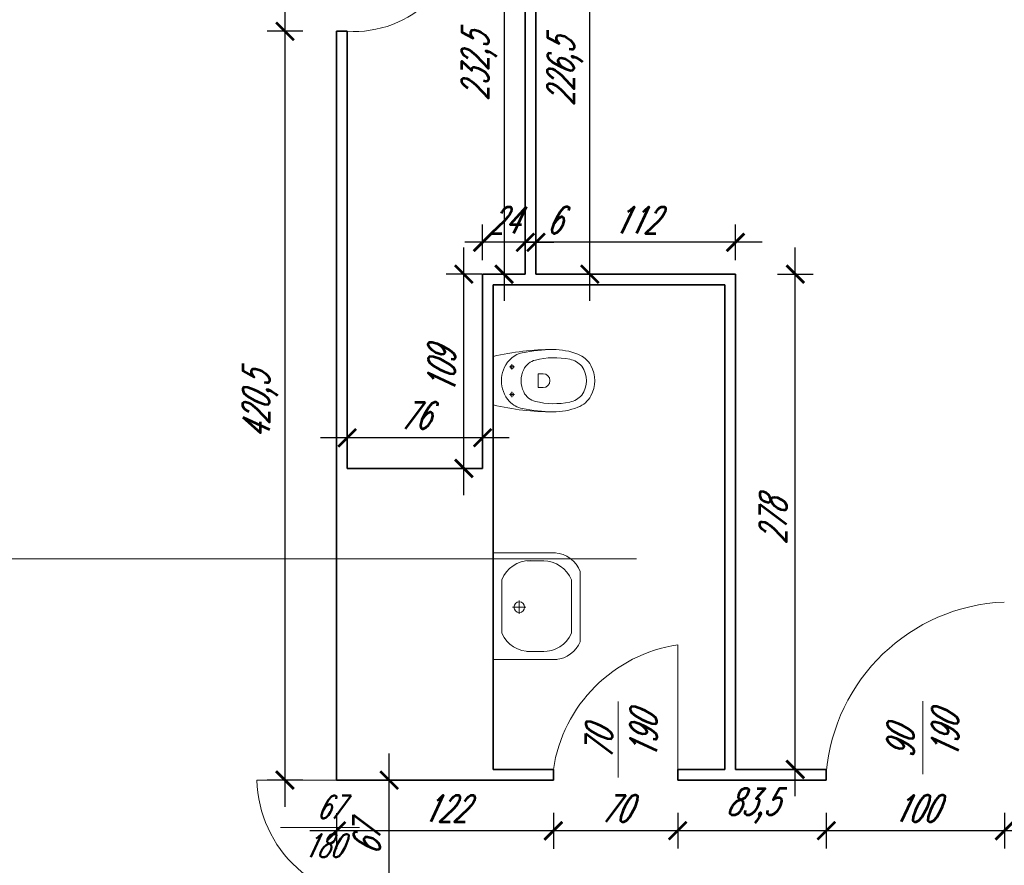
# Model space of a CAD drawing. Header units: millimetres. Extents: x 402 to 79005, y -7782 to 89952.
# Tile 22 of 256: x 26564 to 27117, y 9623 to 10097. Entities that reach past the tile are written whole.
import ezdxf

# ---------------------------------------------------------------- set-up
doc = ezdxf.new("R2010")
doc.units = ezdxf.units.MM
doc.header["$LTSCALE"] = 10
doc.layers.get('0').update_dxf_attribs({"lineweight": 0})
doc.layers.get('Defpoints').update_dxf_attribs({"color": 253})
for name, color, linetype, lineweight in [('01_ściany', 253, 'Continuous', 35), ('03_drzwi', 253, 'Continuous', 15), ('05-01_wymiary', 253, 'Continuous', 5), ('05-03_opis', 253, 'Continuous', 5), ('07_wyposażenie', 253, 'Continuous', 5)]:
    doc.layers.add(name, color=color, linetype=linetype, lineweight=lineweight)
doc.styles.add('ariel_wym', font='simplex.shx', dxfattribs={"width": 0.65, "oblique": 25})
doc.dimstyles.new('ariel 50 wnętrze', dxfattribs={"dimtxt": 15, "dimasz": 10, "dimexe": 10, "dimexo": 0, "dimgap": 5, "dimtad": 1, "dimdec": 1, "dimrnd": 0.5, "dimtxsty": 'ariel_wym', "dimblk": 'ARCHTICK', "dimcen": 2.5, "dimdle": 15, "dimazin": 0, "dimtfac": 1, "dimtdec": 1, "dimtix": 1, "dimtmove": 0, "dimatfit": 3, "dimldrblk": 'DOT', "dimfxl": 0, "dimarcsym": 0})

# ---------------------------------------------------------------- blocks, each defined once
blk = doc.blocks.new('_ArchTick')
at = {"color": 0, "linetype": 'ByBlock', "const_width": 0.15}
blk.add_lwpolyline([(-0.5, -0.5), (0.5, 0.5)], dxfattribs=at)
blk = doc.blocks.new('*D3647')
at = {"layer": '05-01_wymiary', "color": 0, "lineweight": -2}
for p, q in [((26713.29, 10170.89), (26713.29, 10075.89)), ((26723.29, 10155.89), (26703.29, 10155.89)), ((26723.29, 10090.89), (26703.29, 10090.89))]:
    blk.add_line(p, q, dxfattribs=at)
at = {"layer": 'Defpoints', "color": 0, "lineweight": 0}
for p in [(26742.23, 10155.89), (26713.29, 10090.89), (26742.23, 10090.89)]:
    blk.add_point(p, dxfattribs=at)
at = {"layer": '05-01_wymiary', "color": 0, "lineweight": -2, "xscale": 10, "yscale": 10, "zscale": 10}
for p, rotation in [((26713.29, 10155.89), 90), ((26713.29, 10090.89), 270)]:
    blk.add_blockref('_ArchTick', p, dxfattribs=dict(at, rotation=rotation))
at = {"layer": '05-01_wymiary', "color": 0, "insert": (26700.79, 10123.39), "char_height": 15, "attachment_point": 5, "rotation": 90, "style": 'ariel_wym'}
blk.add_mtext('65', dxfattribs=at)
blk = doc.blocks.new('_Dot')
at = {"color": 0, "linetype": 'ByBlock', "lineweight": -2}
blk.add_line((-0.5, 0), (-1, 0), dxfattribs=at)
at = {"color": 0, "linetype": 'ByBlock', "const_width": 0.5}
blk.add_lwpolyline([(-0.25, 0, 1), (0.25, 0, 1)], format="xyb", close=True, dxfattribs=at)
blk = doc.blocks.new('*D3648')
at = {"layer": '05-01_wymiary', "color": 0, "lineweight": -2}
for p, q in [((26713.29, 10105.89), (26713.29, 9655.54)), ((26723.29, 10090.89), (26703.29, 10090.89)), ((26723.29, 9670.54), (26703.29, 9670.54))]:
    blk.add_line(p, q, dxfattribs=at)
at = {"layer": 'Defpoints', "color": 0, "lineweight": 0}
for p in [(26742.23, 10090.89), (26713.29, 9670.54), (26742.23, 9670.54)]:
    blk.add_point(p, dxfattribs=at)
at = {"layer": '05-01_wymiary', "color": 0, "lineweight": -2, "xscale": 10, "yscale": 10, "zscale": 10}
for p, rotation in [((26713.29, 10090.89), 90), ((26713.29, 9670.54), 270)]:
    blk.add_blockref('_ArchTick', p, dxfattribs=dict(at, rotation=rotation))
at = {"layer": '05-01_wymiary', "color": 0, "insert": (26699.36, 9880.71), "char_height": 15, "attachment_point": 5, "rotation": 90, "style": 'ariel_wym'}
blk.add_mtext('420,5', dxfattribs=at)
blk = doc.blocks.new('*D3650')
at = {"layer": '05-01_wymiary', "color": 0, "lineweight": -2}
for p, q in [((26771.83, 9588.41), (26771.83, 9685.54)), ((26761.83, 9670.54), (26781.83, 9670.54)), ((26781.83, 9603.41), (26761.83, 9603.41))]:
    blk.add_line(p, q, dxfattribs=at)
at = {"layer": 'Defpoints', "color": 0, "lineweight": 0}
for p in [(26740.07, 9670.54), (26771.83, 9670.54), (26787.5, 9603.41)]:
    blk.add_point(p, dxfattribs=at)
at = {"layer": '05-01_wymiary', "color": 0, "lineweight": -2, "xscale": 10, "yscale": 10, "zscale": 10}
for p, rotation in [((26771.83, 9670.54), 90), ((26771.83, 9603.41), 270)]:
    blk.add_blockref('_ArchTick', p, dxfattribs=dict(at, rotation=rotation))
at = {"layer": '05-01_wymiary', "color": 0, "insert": (26759.33, 9636.97), "char_height": 15, "attachment_point": 5, "rotation": 90, "style": 'ariel_wym'}
blk.add_mtext('67', dxfattribs=at)
blk = doc.blocks.new('*D3657')
at = {"layer": '05-01_wymiary', "color": 0, "lineweight": -2}
for p, q in [((27117.23, 9652.18), (27117.23, 9632.18)), ((27283.23, 9652.18), (27283.23, 9632.18)), ((27298.23, 9642.18), (27102.23, 9642.18))]:
    blk.add_line(p, q, dxfattribs=at)
at = {"layer": 'Defpoints', "color": 0, "lineweight": 0}
for p in [(27117.23, 9681.6), (27283.23, 9681.6), (27117.23, 9642.18)]:
    blk.add_point(p, dxfattribs=at)
at = {"layer": '05-01_wymiary', "color": 0, "lineweight": -2, "xscale": 10, "yscale": 10, "zscale": 10, "rotation": 180}
blk.add_blockref('_ArchTick', (27117.23, 9642.18), dxfattribs=at)
at = {"layer": '05-01_wymiary', "color": 0, "lineweight": -2, "xscale": 10, "yscale": 10, "zscale": 10}
blk.add_blockref('_ArchTick', (27283.23, 9642.18), dxfattribs=at)
at = {"layer": '05-01_wymiary', "color": 0, "insert": (27200.23, 9654.68), "char_height": 15, "attachment_point": 5, "style": 'ariel_wym'}
blk.add_mtext('166', dxfattribs=at)
blk = doc.blocks.new('*D3658')
at = {"layer": '05-01_wymiary', "color": 0, "lineweight": -2}
for p, q in [((27017.23, 9652.18), (27017.23, 9632.18)), ((27117.23, 9652.18), (27117.23, 9632.18)), ((27132.23, 9642.18), (27002.23, 9642.18))]:
    blk.add_line(p, q, dxfattribs=at)
at = {"layer": 'Defpoints', "color": 0, "lineweight": 0}
for p in [(27017.23, 9681.6), (27117.23, 9681.6), (27017.23, 9642.18)]:
    blk.add_point(p, dxfattribs=at)
at = {"layer": '05-01_wymiary', "color": 0, "lineweight": -2, "xscale": 10, "yscale": 10, "zscale": 10, "rotation": 180}
blk.add_blockref('_ArchTick', (27017.23, 9642.18), dxfattribs=at)
at = {"layer": '05-01_wymiary', "color": 0, "lineweight": -2, "xscale": 10, "yscale": 10, "zscale": 10}
blk.add_blockref('_ArchTick', (27117.23, 9642.18), dxfattribs=at)
at = {"layer": '05-01_wymiary', "color": 0, "insert": (27067.23, 9654.68), "char_height": 15, "attachment_point": 5, "style": 'ariel_wym'}
blk.add_mtext('100', dxfattribs=at)
blk = doc.blocks.new('*D3659')
at = {"layer": '05-01_wymiary', "color": 0, "lineweight": -2}
for p, q in [((26933.82, 9652.18), (26933.82, 9632.18)), ((27017.23, 9652.18), (27017.23, 9632.18)), ((27032.23, 9642.18), (26918.82, 9642.18))]:
    blk.add_line(p, q, dxfattribs=at)
at = {"layer": 'Defpoints', "color": 0, "lineweight": 0}
for p in [(26933.82, 9681.6), (27017.23, 9681.6), (26933.82, 9642.18)]:
    blk.add_point(p, dxfattribs=at)
at = {"layer": '05-01_wymiary', "color": 0, "lineweight": -2, "xscale": 10, "yscale": 10, "zscale": 10, "rotation": 180}
blk.add_blockref('_ArchTick', (26933.82, 9642.18), dxfattribs=at)
at = {"layer": '05-01_wymiary', "color": 0, "lineweight": -2, "xscale": 10, "yscale": 10, "zscale": 10}
blk.add_blockref('_ArchTick', (27017.23, 9642.18), dxfattribs=at)
at = {"layer": '05-01_wymiary', "color": 0, "insert": (26975.52, 9656.1), "char_height": 15, "attachment_point": 5, "style": 'ariel_wym'}
blk.add_mtext('83,5', dxfattribs=at)
blk = doc.blocks.new('*D3660')
at = {"layer": '05-01_wymiary', "color": 0, "lineweight": -2}
for p, q in [((26863.99, 9652.18), (26863.99, 9632.18)), ((26933.82, 9652.18), (26933.82, 9632.18)), ((26948.82, 9642.18), (26848.99, 9642.18))]:
    blk.add_line(p, q, dxfattribs=at)
at = {"layer": 'Defpoints', "color": 0, "lineweight": 0}
for p in [(26933.82, 9681.6), (26863.99, 9676.54), (26863.99, 9642.18)]:
    blk.add_point(p, dxfattribs=at)
at = {"layer": '05-01_wymiary', "color": 0, "lineweight": -2, "xscale": 10, "yscale": 10, "zscale": 10, "rotation": 180}
blk.add_blockref('_ArchTick', (26863.99, 9642.18), dxfattribs=at)
at = {"layer": '05-01_wymiary', "color": 0, "lineweight": -2, "xscale": 10, "yscale": 10, "zscale": 10}
blk.add_blockref('_ArchTick', (26933.82, 9642.18), dxfattribs=at)
at = {"layer": '05-01_wymiary', "color": 0, "insert": (26898.91, 9654.68), "char_height": 15, "attachment_point": 5, "style": 'ariel_wym'}
blk.add_mtext('70', dxfattribs=at)
blk = doc.blocks.new('*D3661')
at = {"layer": '05-01_wymiary', "color": 0, "lineweight": -2}
for p, q in [((26742.23, 9652.06), (26742.23, 9632.06)), ((26863.99, 9652.06), (26863.99, 9632.06)), ((26878.99, 9642.06), (26727.23, 9642.06))]:
    blk.add_line(p, q, dxfattribs=at)
at = {"layer": 'Defpoints', "color": 0, "lineweight": 0}
for p in [(26742.23, 9670.54), (26863.99, 9657.62), (26742.23, 9642.06)]:
    blk.add_point(p, dxfattribs=at)
at = {"layer": '05-01_wymiary', "color": 0, "lineweight": -2, "xscale": 10, "yscale": 10, "zscale": 10, "rotation": 180}
blk.add_blockref('_ArchTick', (26742.23, 9642.06), dxfattribs=at)
at = {"layer": '05-01_wymiary', "color": 0, "lineweight": -2, "xscale": 10, "yscale": 10, "zscale": 10}
blk.add_blockref('_ArchTick', (26863.99, 9642.06), dxfattribs=at)
at = {"layer": '05-01_wymiary', "color": 0, "insert": (26803.11, 9654.56), "char_height": 15, "attachment_point": 5, "style": 'ariel_wym'}
blk.add_mtext('122', dxfattribs=at)
blk = doc.blocks.new('*D3662')
at = {"layer": '05-01_wymiary', "color": 0, "lineweight": -2}
for p, q in [((26999.83, 9661.54), (26999.83, 9969.55)), ((26989.83, 9954.55), (27009.83, 9954.55)), ((26989.83, 9676.54), (27009.83, 9676.54))]:
    blk.add_line(p, q, dxfattribs=at)
at = {"layer": 'Defpoints', "color": 0, "lineweight": 0}
for p in [(26966.23, 9954.55), (26999.83, 9954.55), (26966.23, 9676.54)]:
    blk.add_point(p, dxfattribs=at)
at = {"layer": '05-01_wymiary', "color": 0, "lineweight": -2, "xscale": 10, "yscale": 10, "zscale": 10}
for p, rotation in [((26999.83, 9954.55), 90), ((26999.83, 9676.54), 270)]:
    blk.add_blockref('_ArchTick', p, dxfattribs=dict(at, rotation=rotation))
at = {"layer": '05-01_wymiary', "color": 0, "insert": (26987.33, 9815.54), "char_height": 15, "attachment_point": 5, "rotation": 90, "style": 'ariel_wym'}
blk.add_mtext('278', dxfattribs=at)
blk = doc.blocks.new('*D3663')
at = {"layer": '05-01_wymiary', "color": 0, "lineweight": -2}
for p, q in [((26854.23, 9962.44), (26854.23, 9982.44)), ((26966.23, 9962.44), (26966.23, 9982.44)), ((26981.23, 9972.44), (26839.23, 9972.44))]:
    blk.add_line(p, q, dxfattribs=at)
at = {"layer": 'Defpoints', "color": 0, "lineweight": 0}
for p in [(26854.23, 9972.44), (26854.23, 9954.55), (26966.23, 9954.55)]:
    blk.add_point(p, dxfattribs=at)
at = {"layer": '05-01_wymiary', "color": 0, "lineweight": -2, "xscale": 10, "yscale": 10, "zscale": 10, "rotation": 180}
blk.add_blockref('_ArchTick', (26854.23, 9972.44), dxfattribs=at)
at = {"layer": '05-01_wymiary', "color": 0, "lineweight": -2, "xscale": 10, "yscale": 10, "zscale": 10}
blk.add_blockref('_ArchTick', (26966.23, 9972.44), dxfattribs=at)
at = {"layer": '05-01_wymiary', "color": 0, "insert": (26910.23, 9984.94), "char_height": 15, "attachment_point": 5, "style": 'ariel_wym'}
blk.add_mtext('112', dxfattribs=at)
blk = doc.blocks.new('*D3664')
at = {"layer": '05-01_wymiary', "color": 0, "lineweight": -2}
for p, q in [((26848.23, 9962.44), (26848.23, 9982.44)), ((26854.23, 9962.44), (26854.23, 9982.44)), ((26848.23, 9972.44), (26838.23, 9972.44)), ((26854.23, 9972.44), (26848.23, 9972.44)), ((26854.23, 9972.44), (26864.23, 9972.44))]:
    blk.add_line(p, q, dxfattribs=at)
at = {"layer": 'Defpoints', "color": 0, "lineweight": 0}
for p in [(26848.23, 9972.44), (26848.23, 9954.55), (26854.23, 9954.55)]:
    blk.add_point(p, dxfattribs=at)
at = {"layer": '05-01_wymiary', "color": 0, "lineweight": -2, "xscale": 10, "yscale": 10, "zscale": 10}
blk.add_blockref('_ArchTick', (26848.23, 9972.44), dxfattribs=at)
at = {"layer": '05-01_wymiary', "color": 0, "lineweight": -2, "xscale": 10, "yscale": 10, "zscale": 10, "rotation": 180}
blk.add_blockref('_ArchTick', (26854.23, 9972.44), dxfattribs=at)
at = {"layer": '05-01_wymiary', "color": 0, "insert": (26864.23, 9984.94), "char_height": 15, "attachment_point": 5, "style": 'ariel_wym'}
blk.add_mtext('6', dxfattribs=at)
blk = doc.blocks.new('*D3665')
at = {"layer": '05-01_wymiary', "color": 0, "lineweight": -2}
for p, q in [((26824.23, 9962.44), (26824.23, 9982.44)), ((26848.23, 9962.44), (26848.23, 9982.44)), ((26824.23, 9972.44), (26814.23, 9972.44)), ((26848.23, 9972.44), (26824.23, 9972.44)), ((26848.23, 9972.44), (26858.23, 9972.44))]:
    blk.add_line(p, q, dxfattribs=at)
at = {"layer": 'Defpoints', "color": 0, "lineweight": 0}
for p in [(26824.23, 9972.44), (26824.23, 9954.55), (26848.23, 9954.55)]:
    blk.add_point(p, dxfattribs=at)
at = {"layer": '05-01_wymiary', "color": 0, "lineweight": -2, "xscale": 10, "yscale": 10, "zscale": 10}
blk.add_blockref('_ArchTick', (26824.23, 9972.44), dxfattribs=at)
at = {"layer": '05-01_wymiary', "color": 0, "lineweight": -2, "xscale": 10, "yscale": 10, "zscale": 10, "rotation": 180}
blk.add_blockref('_ArchTick', (26848.23, 9972.44), dxfattribs=at)
at = {"layer": '05-01_wymiary', "color": 0, "insert": (26836.23, 9984.94), "char_height": 15, "attachment_point": 5, "style": 'ariel_wym'}
blk.add_mtext('24', dxfattribs=at)
blk = doc.blocks.new('*D3666')
at = {"layer": '05-01_wymiary', "color": 0, "lineweight": -2}
for p, q in [((26748.23, 9852.75), (26748.23, 9872.75)), ((26824.23, 9852.75), (26824.23, 9872.75)), ((26839.23, 9862.75), (26733.23, 9862.75))]:
    blk.add_line(p, q, dxfattribs=at)
at = {"layer": 'Defpoints', "color": 0, "lineweight": 0}
for p in [(26748.23, 9862.75), (26748.23, 9845.54), (26824.23, 9845.54)]:
    blk.add_point(p, dxfattribs=at)
at = {"layer": '05-01_wymiary', "color": 0, "lineweight": -2, "xscale": 10, "yscale": 10, "zscale": 10, "rotation": 180}
blk.add_blockref('_ArchTick', (26748.23, 9862.75), dxfattribs=at)
at = {"layer": '05-01_wymiary', "color": 0, "lineweight": -2, "xscale": 10, "yscale": 10, "zscale": 10}
blk.add_blockref('_ArchTick', (26824.23, 9862.75), dxfattribs=at)
at = {"layer": '05-01_wymiary', "color": 0, "insert": (26786.23, 9875.25), "char_height": 15, "attachment_point": 5, "style": 'ariel_wym'}
blk.add_mtext('76', dxfattribs=at)
blk = doc.blocks.new('*D3667')
at = {"layer": '05-01_wymiary', "color": 0, "lineweight": -2}
for p, q in [((26813.77, 9830.54), (26813.77, 9969.55)), ((26823.77, 9954.55), (26803.77, 9954.55)), ((26823.77, 9845.54), (26803.77, 9845.54))]:
    blk.add_line(p, q, dxfattribs=at)
at = {"layer": 'Defpoints', "color": 0, "lineweight": 0}
for p in [(26813.77, 9954.55), (26824.23, 9954.55), (26824.23, 9845.54)]:
    blk.add_point(p, dxfattribs=at)
at = {"layer": '05-01_wymiary', "color": 0, "lineweight": -2, "xscale": 10, "yscale": 10, "zscale": 10}
for p, rotation in [((26813.77, 9954.55), 90), ((26813.77, 9845.54), 270)]:
    blk.add_blockref('_ArchTick', p, dxfattribs=dict(at, rotation=rotation))
at = {"layer": '05-01_wymiary', "color": 0, "insert": (26801.27, 9900.04), "char_height": 15, "attachment_point": 5, "rotation": 90, "style": 'ariel_wym'}
blk.add_mtext('109', dxfattribs=at)
blk = doc.blocks.new('*D3668')
at = {"layer": '05-01_wymiary', "color": 0, "lineweight": -2}
for p, q in [((26836.29, 10202.17), (26836.29, 9939.55)), ((26846.29, 10187.17), (26826.29, 10187.17)), ((26846.29, 9954.55), (26826.29, 9954.55))]:
    blk.add_line(p, q, dxfattribs=at)
at = {"layer": 'Defpoints', "color": 0, "lineweight": 0}
for p in [(26848.23, 10187.17), (26836.29, 9954.55), (26848.23, 9954.55)]:
    blk.add_point(p, dxfattribs=at)
at = {"layer": '05-01_wymiary', "color": 0, "lineweight": -2, "xscale": 10, "yscale": 10, "zscale": 10}
for p, rotation in [((26836.29, 10187.17), 90), ((26836.29, 9954.55), 270)]:
    blk.add_blockref('_ArchTick', p, dxfattribs=dict(at, rotation=rotation))
at = {"layer": '05-01_wymiary', "color": 0, "insert": (26822.36, 10070.86), "char_height": 15, "attachment_point": 5, "rotation": 90, "style": 'ariel_wym'}
blk.add_mtext('232,5', dxfattribs=at)
blk = doc.blocks.new('*D3669')
at = {"layer": '05-01_wymiary', "color": 0, "lineweight": -2}
for p, q in [((26884.44, 9939.55), (26884.44, 10196.17)), ((26874.44, 10181.17), (26894.44, 10181.17)), ((26874.44, 9954.55), (26894.44, 9954.55))]:
    blk.add_line(p, q, dxfattribs=at)
at = {"layer": 'Defpoints', "color": 0, "lineweight": 0}
for p in [(26854.23, 10181.17), (26884.44, 10181.17), (26854.23, 9954.55)]:
    blk.add_point(p, dxfattribs=at)
at = {"layer": '05-01_wymiary', "color": 0, "lineweight": -2, "xscale": 10, "yscale": 10, "zscale": 10}
for p, rotation in [((26884.44, 10181.17), 90), ((26884.44, 9954.55), 270)]:
    blk.add_blockref('_ArchTick', p, dxfattribs=dict(at, rotation=rotation))
at = {"layer": '05-01_wymiary', "color": 0, "insert": (26870.51, 10067.86), "char_height": 15, "attachment_point": 5, "rotation": 90, "style": 'ariel_wym'}
blk.add_mtext('226,5', dxfattribs=at)

msp = doc.modelspace()

# ---------------------------------------------------------------- linework, layer by layer
at = {"layer": '01_ściany'}
for p, q in [((26848.226, 9954.548), (26848.226, 10187.172)), ((26854.226, 9954.548), (26854.226, 10181.172)), ((26742.226, 9804.456), (26742.226, 10090.889)), ((26742.226, 10090.889), (26748.226, 10090.889)), ((26748.226, 9845.538), (26748.226, 10090.889)), ((26824.226, 9954.548), (26824.226, 9845.538)), ((26824.226, 9954.548), (26848.226, 9954.548)), ((26854.226, 9954.548), (26966.226, 9954.548)), ((26966.226, 9954.548), (26966.226, 9676.538)), ((26830.226, 9948.548), (26830.226, 9768.166)), ((26830.226, 9948.548), (26960.226, 9948.548)), ((26960.226, 9948.548), (26960.226, 9676.538)), ((26830.23, 9908.352), (26830.221, 9881.152)), ((26830.226, 9829.868), (26830.226, 9894.752)), ((26742.226, 9670.538), (26742.226, 9845.538)), ((26748.226, 9845.538), (26824.226, 9845.538)), ((26830.226, 9845.538), (26830.226, 9676.538)), ((26830.239, 9798.122), (26830.212, 9738.211)), ((26830.226, 9676.538), (26863.989, 9676.538)), ((26863.989, 9670.538), (26863.989, 9676.538)), ((26933.824, 9676.538), (26960.226, 9676.538)), ((26933.824, 9670.538), (26933.824, 9676.538)), ((26966.226, 9676.538), (27017.23, 9676.538)), ((27017.226, 9670.538), (27017.226, 9676.538)), ((26830.226, 9670.538), (26742.226, 9670.538)), ((26830.226, 9670.538), (26863.989, 9670.538)), ((26933.824, 9670.538), (27017.226, 9670.538))]:
    msp.add_line(p, q, dxfattribs=at)
at = {"layer": '03_drzwi'}
for p, q in [((26933.824, 9746.538), (26933.824, 9676.538)), ((26900.277, 9714.66), (26900.277, 9672.074)), ((27071.434, 9714.855), (27071.434, 9673.88)), ((26710.747, 9643.972), (26755.087, 9643.972))]:
    msp.add_line(p, q, dxfattribs=at)
for centre, radius, start, end in [((26752.101, 10151.303), 60.538, 266.32988, 4.34491), ((27121.643, 9665.869), 104.764, 92.45213, 175.33395), ((26946.33, 9664.225), 83.257, 98.63919, 171.4957), ((26766.631, 9672.296), 69.074, 181.45859, 273.81607)]:
    msp.add_arc(centre, radius, start, end, dxfattribs=at)
at = {"layer": '05-03_opis'}
for p, q in [((26158.463, 9794.792), (26910.636, 9794.792)), ((26764.579, 9670.538), (26697.579, 9670.538))]:
    msp.add_line(p, q, dxfattribs=at)
at = {"layer": '07_wyposażenie'}
for p, q in [((26842.182, 9902.506), (26839.282, 9902.505)), ((26840.732, 9903.956), (26840.733, 9901.056)), ((26842.187, 9887.006), (26839.287, 9887.005)), ((26840.738, 9885.556), (26840.737, 9888.456)), ((26830.301, 9798.186), (26865.146, 9798.202)), ((26858.564, 9793.648), (26849.06, 9793.644)), ((26879.099, 9787.609), (26879.117, 9748.261)), ((26835.131, 9752.963), (26835.118, 9783.033)), ((26874.125, 9752.98), (26874.111, 9783.05)), ((26844.851, 9763.899), (26844.848, 9771.399)), ((26841.099, 9767.647), (26848.599, 9767.651)), ((26858.587, 9742.771), (26849.082, 9742.766)), ((26865.845, 9738.204), (26830.43, 9738.188))]:
    msp.add_line(p, q, dxfattribs=at)
for points in [[(26877.777, 9909.688, 0.0910118), (26863.716, 9912.263, 0.0446801), (26846.528, 9910.402, 0.1506779), (26839.281, 9906.381, 0.380316), (26839.289, 9883.129, 0.1506779), (26846.538, 9879.113, 0.0446801), (26863.727, 9877.263, 0.0910118), (26877.787, 9879.849, 0.1718535), (26885.027, 9886.229, 0.2588675), (26885.021, 9903.313, 0.1718535)], [(26847.323, 9888.424, 0.2283286), (26853.882, 9883.164, 0.1120121), (26873.289, 9882.757, 0.1617951), (26879.986, 9886.664, 0.3203525), (26879.98, 9902.874, 0.1617951), (26873.281, 9906.777, 0.1120121), (26853.874, 9906.356, 0.2283286), (26847.318, 9901.092, 0.2368967)]]:
    msp.add_lwpolyline(points, format="xyb", close=True, dxfattribs=at)
msp.add_lwpolyline([(26858.196, 9890.9), (26855.545, 9890.899), (26855.542, 9898.696), (26858.193, 9898.697, -1), (26858.196, 9890.9, -1)], format="xyb", dxfattribs=at)
for centre, radius in [((26840.732, 9902.506), 1), ((26840.737, 9887.006), 1), ((26844.849, 9767.649), 3)]:
    msp.add_circle(centre, radius, dxfattribs=at)
for centre, radius, start, end in [((26863.765, 9766.55), 145.713, 90.01927, 103.30526), ((26863.678, 10022.977), 145.713, 256.73328, 270.01927), ((26863.423, 9781.417), 16.851, 21.56089, 85.17223), ((26850.858, 9776.846), 16.91, 89.66632, 158.55775), ((26858.375, 9776.71), 16.936, 21.6503, 90.35723), ((26850.676, 9759.686), 16.936, 203.3871, 272.09403), ((26858.576, 9759.696), 16.936, 267.95655, 336.66348), ((26863.668, 9754.906), 16.818, 276.00329, 336.78825)]:
    msp.add_arc(centre, radius, start, end, dxfattribs=at)

# ---------------------------------------------------------------- texts
at = {"layer": '03_drzwi', "char_height": 15, "width": 160.59049, "attachment_point": 1, "rotation": 90, "style": 'ariel_wym'}
for s, insert in [('70\\P190', (26882.146, 9682.605)), ('90\\P190', (27051.433, 9682.754))]:
    msp.add_mtext(s, dxfattribs=dict(at, insert=insert))
at = {"layer": '03_drzwi', "insert": (26745.551, 9661.989), "char_height": 13, "width": 160.5905, "attachment_point": 3, "style": 'ariel_wym'}
msp.add_mtext('67\\P180', dxfattribs=at)

# ---------------------------------------------------------------- dimensions: what is measured, and where the dimension line sits
at = {"layer": '05-01_wymiary'}
for base, p1, p2, picture, middle in [((26836.288, 9954.548), (26848.226, 10187.172), (26848.226, 9954.548), '*D3668', (26822.359, 10070.86)), ((26884.44, 10181.172), (26854.226, 9954.548), (26854.226, 10181.172), '*D3669', (26870.512, 10067.86)), ((26813.77, 9954.548), (26824.226, 9845.538), (26824.226, 9954.548), '*D3667', (26801.27, 9900.043)), ((26999.827, 9954.548), (26966.226, 9676.538), (26966.226, 9954.548), '*D3662', (26987.327, 9815.543))]:
    dim = msp.add_linear_dim(base=base, p1=p1, p2=p2, angle=90, dimstyle='ariel 50 wnętrze', dxfattribs=at)
    dim.commit()
    dim.dimension.update_dxf_attribs({"geometry": picture, "text_midpoint": middle})
for base, p1, p2, picture, middle in [((26713.293, 10090.889), (26742.226, 10155.889), (26742.226, 10090.889), '*D3647', (26700.793, 10123.389)), ((26713.293, 9670.538), (26742.226, 10090.889), (26742.226, 9670.538), '*D3648', (26699.364, 9880.713)), ((26771.83, 9670.538), (26787.504, 9603.408), (26740.074, 9670.538), '*D3650', (26759.33, 9636.973))]:
    dim = msp.add_linear_dim(base=base, p1=p1, p2=p2, angle=90, dimstyle='ariel 50 wnętrze', override={"dimtmove": 1}, dxfattribs=at)
    dim.commit()
    dim.dimension.update_dxf_attribs({"geometry": picture, "text_midpoint": middle})
for base, p1, p2, picture, middle in [((26824.226, 9972.444), (26848.226, 9954.548), (26824.226, 9954.548), '*D3665', (26836.226, 9984.944)), ((26863.989, 9642.176), (26933.824, 9681.596), (26863.989, 9676.538), '*D3660', (26898.906, 9654.676)), ((26933.824, 9642.176), (27017.226, 9681.596), (26933.824, 9681.596), '*D3659', (26975.525, 9656.104)), ((27017.226, 9642.176), (27117.226, 9681.596), (27017.226, 9681.596), '*D3658', (27067.226, 9654.676)), ((26742.226, 9642.062), (26863.989, 9657.618), (26742.226, 9670.538), '*D3661', (26803.107, 9654.562))]:
    dim = msp.add_linear_dim(base=base, p1=p1, p2=p2, dimstyle='ariel 50 wnętrze', override={"dimtmove": 1}, dxfattribs=at)
    dim.commit()
    dim.dimension.update_dxf_attribs({"geometry": picture, "text_midpoint": middle})
dim = msp.add_linear_dim(base=(26848.226, 9972.444), p1=(26854.226, 9954.548), p2=(26848.226, 9954.548), dimstyle='ariel 50 wnętrze', override={"dimtmove": 1}, dxfattribs=at)
dim.commit()
dim.dimension.update_dxf_attribs({"geometry": '*D3664', "text_midpoint": (26864.226, 9972.444), "dimtype": 160})
for base, p1, p2, picture, middle in [((26854.226, 9972.444), (26966.226, 9954.548), (26854.226, 9954.548), '*D3663', (26910.226, 9984.944)), ((26748.226, 9862.746), (26824.226, 9845.538), (26748.226, 9845.538), '*D3666', (26786.226, 9875.246)), ((27117.226, 9642.176), (27283.226, 9681.596), (27117.226, 9681.596), '*D3657', (27200.226, 9654.676))]:
    dim = msp.add_linear_dim(base=base, p1=p1, p2=p2, dimstyle='ariel 50 wnętrze', dxfattribs=at)
    dim.commit()
    dim.dimension.update_dxf_attribs({"geometry": picture, "text_midpoint": middle})

doc.saveas('drawing.dxf')
